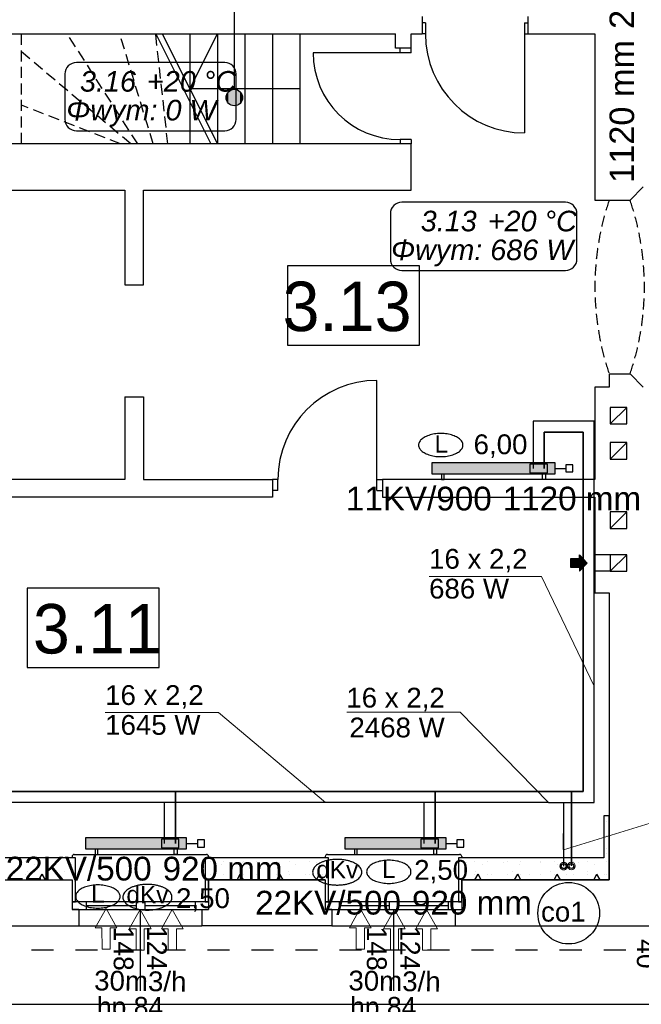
# Model space of a CAD drawing. Header units: millimetres. Extents: x 45180 to 119519, y 31297 to 302414.
# Tile 90 of 97: x 103024 to 108672, y 240567 to 249520. Entities that reach past the tile are written whole.
import ezdxf
from ezdxf.lldxf.tags import DXFTag

# ---------------------------------------------------------------- set-up
doc = ezdxf.new("R2010")
doc.units = ezdxf.units.MM
doc.header["$MEASUREMENT"] = 0
for name, pattern in [('Krawędzie ukryte', [150, 100, -50]), ('PHANTOM', [2.5, 1.25, -0.25, 0.25, -0.25, 0.25, -0.25]), ('Przerywana', [400, 200, -200])]:
    doc.linetypes.add(name, pattern=pattern)
doc.layers.get('0').update_dxf_attribs({"color": 252})
for name, color, linetype in [('#opisy', 7, 'Continuous'), ('#podkład', 252, 'Continuous'), ('IS_Armatura_podłączeniowa_grz._dolnozas.', 7, 'SOLID'), ('IS_Armatura_Therm', 7, 'SOLID'), ('IS_Grafika', 7, 'SOLID'), ('IS_Grzejniki_Plan_rzut', 7, 'SOLID'), ('IS_Opisy_działek_Therm', 7, 'SOLID'), ('IS_Text_Armatury_Therm', 7, 'Continuous'), ('IS_Text_Konstrukcji', 7, 'Continuous'), ('IS_Text_Odbiornikow_Therm', 7, 'Continuous')]:
    doc.layers.add(name, color=color, linetype=linetype)
doc.layers.add('IS_Powrót', color=5, linetype='DASHDOT', lineweight=35)
doc.layers.add('IS_Zasilanie', color=1, linetype='SOLID', lineweight=30)
doc.styles.add('ARIAL', font='arial.ttf', dxfattribs={"width": 0.75})
doc.styles.add('GENERATED_STYLE_4', font='txt')
doc.styles.add('GENERATED_STYLE_5', font='txt')
doc.styles.get("Standard").update_dxf_attribs({"font": 'arial.ttf', "bigfont": 'BIGFONT.SHX'})
tags = doc.linetypes.add('DASHDOT', pattern=[20, 10, -5, 0, -5]).pattern_tags.tags
tags[10:11] = [DXFTag(74, 4), DXFTag(75, 0), DXFTag(340, '0'), DXFTag(46, 0.0), DXFTag(50, 0.0), DXFTag(44, 0.0), DXFTag(45, 0.0)]
tags[8:9] = [DXFTag(74, 4), DXFTag(75, 0), DXFTag(340, '0'), DXFTag(46, 0.0), DXFTag(50, 0.0), DXFTag(44, 0.0), DXFTag(45, 0.0)]
tags[6:7] = [DXFTag(74, 4), DXFTag(75, 0), DXFTag(340, '0'), DXFTag(46, 0.0), DXFTag(50, 0.0), DXFTag(44, 0.0), DXFTag(45, 0.0)]
tags[4:5] = [DXFTag(74, 4), DXFTag(75, 0), DXFTag(340, '0'), DXFTag(46, 0.0), DXFTag(50, 0.0), DXFTag(44, 0.0), DXFTag(45, 0.0)]
tags = doc.linetypes.add('SOLID', pattern=[10, 10, 0]).pattern_tags.tags
tags[6:7] = [DXFTag(74, 4), DXFTag(75, 0), DXFTag(340, '0'), DXFTag(46, 0.0), DXFTag(50, 0.0), DXFTag(44, 0.0), DXFTag(45, 0.0)]
tags[4:5] = [DXFTag(74, 4), DXFTag(75, 0), DXFTag(340, '0'), DXFTag(46, 0.0), DXFTag(50, 0.0), DXFTag(44, 0.0), DXFTag(45, 0.0)]

# ---------------------------------------------------------------- blocks, each defined once
blk = doc.blocks.new('E210168')
at = {"color": 7, "lineweight": 13}
for p, q in [((19.41, 19.75), (19.41, 13.6)), ((19.41, 19.75), (36.98, 9.88)), ((19.41, 0), (36.98, 9.88)), ((19.41, 6.15), (19.41, 0))]:
    blk.add_line(p, q, dxfattribs=at)
blk.add_lwpolyline([(19.41, 13.6), (0, 13.6), (0, 6.15), (19.41, 6.15)], dxfattribs=at)

msp = doc.modelspace()

# ---------------------------------------------------------------- hatches: boundary and pattern name
at = {"layer": 'IS_Grzejniki_Plan_rzut', "ltscale": 10}
for points in [[(106768, 245390), (107888, 245390), (107888, 245490), (106768, 245490)], [(103621, 241980), (104541, 241980), (104541, 242080), (103621, 242080)], [(105978.3, 241980), (106898.3, 241980), (106898.3, 242080), (105978.3, 242080)]]:
    msp.add_hatch(color=251, dxfattribs=at).paths.add_polyline_path(points)

# ---------------------------------------------------------------- linework, layer by layer
at = {"layer": '#podkład', "linetype": 'Continuous'}
for p, q in [((104974.1, 251517.2), (104974.1, 248887)), ((106680, 249550), (106680, 249390)), ((107640, 249550), (107640, 249390)), ((106710, 249490), (106680, 249490)), ((106710, 249490), (106710, 249390)), ((107610, 249490), (107640, 249490)), ((107610, 249490), (107610, 249390)), ((102261.1, 249390), (106440, 249390)), ((104260, 249390), (104760, 248390)), ((104320, 249390), (104820, 248390)), ((104570, 249390), (104570, 248390)), ((104570, 248890), (104820, 249390)), ((104820, 249390), (104820, 248390)), ((105070, 249390), (105070, 248390)), ((105320, 249390), (105320, 248390)), ((105570, 249390), (105570, 248390)), ((106440, 249260), (106440, 249390)), ((106580, 249390), (106680, 249390)), ((106580, 249260), (106580, 249390)), ((106710, 249390), (106680, 249390)), ((107610, 249390), (107640, 249390)), ((107610, 249390), (107610, 248490)), ((107640, 249390), (108250, 249390)), ((108250, 249390), (108250, 247880)), ((106580, 249260), (106440, 249260)), ((106480, 249220), (106480, 249260)), ((106580, 249220), (106580, 249260)), ((106480, 249220), (105690, 249220)), ((106580, 249220), (106480, 249220)), ((105570, 248890), (104570, 248890)), ((106580, 248390), (102791.1, 248390)), ((106480, 248430), (106480, 248390)), ((106580, 248430), (106480, 248430)), ((106580, 248430), (106580, 248390)), ((106580, 247970), (106580, 248390)), ((108570, 247880), (108690, 248000)), ((102420, 247970), (103980, 247970)), ((103980, 247970), (103980, 247110)), ((104150, 247110), (104150, 247970)), ((104150, 247970), (106580, 247970)), ((108250, 247880), (108570, 247880)), ((106655.8, 247281.1), (105455.8, 247281.1)), ((105455.8, 247281.1), (105455.8, 246561.1)), ((106655.8, 246561.1), (106655.8, 247281.1)), ((103980, 247110), (104150, 247110)), ((105455.8, 246561.1), (106655.8, 246561.1)), ((108380, 246300), (108570, 246300)), ((108380, 246300), (108380, 246180)), ((108570, 246300), (108690, 246180)), ((106270, 245340), (106270, 246240)), ((108380, 246180), (108250, 246180)), ((108250, 246180), (108250, 245340)), ((103980, 246090), (104150, 246090)), ((103980, 246090), (103980, 245340)), ((104150, 246090), (104150, 245340)), ((108540, 245995), (108390, 245995)), ((108390, 245995), (108390, 245845)), ((108390, 245845), (108540, 245995)), ((108540, 245845), (108540, 245995)), ((108390, 245845), (108540, 245845)), ((108540, 245675), (108390, 245675)), ((108390, 245675), (108390, 245525)), ((108390, 245525), (108540, 245675)), ((108540, 245525), (108540, 245675)), ((108390, 245525), (108540, 245525)), ((103980, 245340), (98880, 245340)), ((104150, 245340), (105320, 245340)), ((105320, 245340), (105320, 245180)), ((105370, 245340), (105320, 245340)), ((105370, 245240), (105370, 245340)), ((106270, 245340), (106320, 245340)), ((106270, 245240), (106270, 245340)), ((108250, 245340), (106320, 245340)), ((106320, 245340), (106320, 245180)), ((105370, 245240), (105320, 245240)), ((106270, 245240), (106320, 245240)), ((105320, 245180), (98880, 245180)), ((106320, 245180), (108250, 245180)), ((108250, 245180), (108250, 244310)), ((108540, 245045), (108390, 245045)), ((108390, 245045), (108390, 244895)), ((108390, 244895), (108540, 245045)), ((108540, 244895), (108540, 245045)), ((108390, 244895), (108540, 244895)), ((108030, 244540), (108030, 244620)), ((108030, 244620), (108110, 244620)), ((108180, 244580), (108110, 244655)), ((108110, 244620), (108110, 244655)), ((108390, 244655), (108250, 244655)), ((108390, 244505), (108540, 244655)), ((108390, 244655), (108390, 244505)), ((108540, 244655), (108390, 244655)), ((108540, 244505), (108540, 244655)), ((108110, 244540), (108030, 244540)), ((108180, 244580), (108110, 244505)), ((108110, 244540), (108110, 244505)), ((108390, 244505), (108250, 244505)), ((108390, 244505), (108540, 244505)), ((104291.2, 244349.8), (103091.2, 244349.8)), ((103091.2, 244349.8), (103091.2, 243629.8)), ((104291.2, 243629.8), (104291.2, 244349.8)), ((108250, 244310), (108380, 244310)), ((108380, 244310), (108380, 241700)), ((103091.2, 243629.8), (104291.2, 243629.8)), ((108380, 242280), (108330, 242280)), ((108330, 242280), (108330, 241900)), ((108380, 241700), (108380, 242280)), ((108358.7, 242226.4), (108358.7, 242226.4)), ((108332.9, 242091.3), (108332.9, 242091.3)), ((108358.7, 242106.4), (108358.7, 242106.4)), ((108358.7, 241986.4), (108358.7, 241986.4)), ((103530, 241900), (100910, 241900)), ((103500, 241910), (103500, 241900)), ((103520, 241930), (104720, 241930)), ((103530, 241500), (103530, 241900)), ((105830, 241900), (104710, 241900)), ((104710, 241900), (104710, 241500)), ((104740, 241910), (104740, 241900)), ((105800, 241910), (105800, 241900)), ((105820, 241930), (107020, 241930)), ((105830, 241500), (105830, 241900)), ((108330, 241900), (107010, 241900)), ((107010, 241900), (107010, 241500)), ((107040, 241910), (107040, 241900)), ((108354.1, 241942.8), (108354.1, 241942.8)), ((103078.7, 241866.4), (103078.7, 241866.4)), ((103156.9, 241836.7), (103156.9, 241836.7)), ((103258.7, 241866.4), (103258.7, 241866.4)), ((103347.8, 241857.9), (103347.8, 241857.9)), ((103378.7, 241866.4), (103378.7, 241866.4)), ((103496.3, 241836.7), (103496.3, 241836.7)), ((104758.7, 241866.4), (104758.7, 241866.4)), ((104854, 241836.7), (104854, 241836.7)), ((104878.7, 241866.4), (104878.7, 241866.4)), ((105044.9, 241857.9), (105044.9, 241857.9)), ((105058.7, 241866.4), (105058.7, 241866.4)), ((105178.7, 241866.4), (105178.7, 241866.4)), ((105193.4, 241836.7), (105193.4, 241836.7)), ((105358.7, 241866.4), (105358.7, 241866.4)), ((105384.3, 241857.9), (105384.3, 241857.9)), ((105478.7, 241866.4), (105478.7, 241866.4)), ((105532.8, 241836.7), (105532.8, 241836.7)), ((105658.7, 241866.4), (105658.7, 241866.4)), ((105723.7, 241857.9), (105723.7, 241857.9)), ((105778.7, 241866.4), (105778.7, 241866.4)), ((107081.4, 241857.9), (107081.4, 241857.9)), ((107158.7, 241866.4), (107158.7, 241866.4)), ((107229.8, 241836.7), (107229.8, 241836.7)), ((107278.7, 241866.4), (107278.7, 241866.4)), ((107420.8, 241857.9), (107420.8, 241857.9)), ((107458.7, 241866.4), (107458.7, 241866.4)), ((107569.3, 241836.7), (107569.3, 241836.7)), ((107578.7, 241866.4), (107578.7, 241866.4)), ((107758.7, 241866.4), (107758.7, 241866.4)), ((107760.2, 241857.9), (107760.2, 241857.9)), ((107878.7, 241866.4), (107878.7, 241866.4)), ((107908.7, 241836.7), (107908.7, 241836.7)), ((108058.7, 241866.4), (108058.7, 241866.4)), ((108099.6, 241857.9), (108099.6, 241857.9)), ((108178.7, 241866.4), (108178.7, 241866.4)), ((108248.1, 241836.7), (108248.1, 241836.7)), ((108358.7, 241866.4), (108358.7, 241866.4)), ((103078.7, 241746.4), (103078.7, 241746.4)), ((103093.3, 241773.1), (103093.3, 241773.1)), ((103199.4, 241700), (103228.7, 241750.8)), ((103258.1, 241700), (103228.7, 241750.8)), ((103241.8, 241751.9), (103241.8, 241751.9)), ((103258.7, 241746.4), (103258.7, 241746.4)), ((103378.7, 241746.4), (103378.7, 241746.4)), ((103432.7, 241773.1), (103432.7, 241773.1)), ((104758.7, 241746.4), (104758.7, 241746.4)), ((104790.3, 241773.1), (104790.3, 241773.1)), ((104878.7, 241746.4), (104878.7, 241746.4)), ((104938.8, 241751.9), (104938.8, 241751.9)), ((104999.4, 241700), (105028.7, 241750.8)), ((105058.1, 241700), (105028.7, 241750.8)), ((105058.7, 241746.4), (105058.7, 241746.4)), ((105129.7, 241773.1), (105129.7, 241773.1)), ((105178.7, 241746.4), (105178.7, 241746.4)), ((105278.2, 241751.9), (105278.2, 241751.9)), ((105358.7, 241746.4), (105358.7, 241746.4)), ((105359.4, 241700), (105388.7, 241750.8)), ((105418.1, 241700), (105388.7, 241750.8)), ((105469.1, 241773.1), (105469.1, 241773.1)), ((105478.7, 241746.4), (105478.7, 241746.4)), ((105617.6, 241751.9), (105617.6, 241751.9)), ((105658.7, 241746.4), (105658.7, 241746.4)), ((105719.4, 241700), (105748.7, 241750.8)), ((105778.1, 241700), (105748.7, 241750.8)), ((105778.7, 241746.4), (105778.7, 241746.4)), ((105808.6, 241773.1), (105808.6, 241773.1)), ((107158.7, 241746.4), (107158.7, 241746.4)), ((107159.4, 241700), (107188.7, 241750.8)), ((107166.2, 241773.1), (107166.2, 241773.1)), ((107218.1, 241700), (107188.7, 241750.8)), ((107278.7, 241746.4), (107278.7, 241746.4)), ((107314.7, 241751.9), (107314.7, 241751.9)), ((107458.7, 241746.4), (107458.7, 241746.4)), ((107505.6, 241773.1), (107505.6, 241773.1)), ((107519.4, 241700), (107548.7, 241750.8)), ((107578.1, 241700), (107548.7, 241750.8)), ((107578.7, 241746.4), (107578.7, 241746.4)), ((107654.1, 241751.9), (107654.1, 241751.9)), ((107758.7, 241746.4), (107758.7, 241746.4)), ((107845, 241773.1), (107845, 241773.1)), ((107878.7, 241746.4), (107878.7, 241746.4)), ((107879.4, 241700), (107908.7, 241750.8)), ((107938.1, 241700), (107908.7, 241750.8)), ((107993.5, 241751.9), (107993.5, 241751.9)), ((108058.7, 241746.4), (108058.7, 241746.4)), ((108178.7, 241746.4), (108178.7, 241746.4)), ((108184.4, 241773.1), (108184.4, 241773.1)), ((108239.4, 241700), (108268.7, 241750.8)), ((108298.1, 241700), (108268.7, 241750.8)), ((108332.9, 241751.9), (108332.9, 241751.9)), ((108358.7, 241746.4), (108358.7, 241746.4)), ((100940, 241700), (103500, 241700)), ((100940, 241700), (103500, 241700)), ((103500, 241700), (103500, 241430)), ((103500, 241700), (103500, 241500)), ((103517.5, 241688.2), (103517.5, 241688.2)), ((104740, 241700), (104740, 241430)), ((105800, 241700), (104740, 241700)), ((104740, 241700), (105800, 241700)), ((104740, 241500), (104740, 241700)), ((105800, 241700), (105800, 241430)), ((105800, 241700), (105800, 241500)), ((108380, 241700), (107040, 241700)), ((107040, 241700), (107040, 241430)), ((107040, 241700), (108380, 241700)), ((107040, 241500), (107040, 241700)), ((104740, 241500), (103500, 241500)), ((103500, 241500), (103530, 241500)), ((103630, 241430), (103630, 241500)), ((103630, 241465), (104085, 241465)), ((104085, 241430), (104085, 241500)), ((104165, 241430), (104165, 241500)), ((104165, 241465), (104620, 241465)), ((104620, 241430), (104620, 241500)), ((104710, 241500), (104740, 241500)), ((107040, 241500), (105800, 241500)), ((105800, 241500), (105830, 241500)), ((105930, 241430), (105930, 241500)), ((105930, 241465), (106385, 241465)), ((106385, 241430), (106385, 241500)), ((106465, 241430), (106465, 241500)), ((106465, 241465), (106920, 241465)), ((106920, 241430), (106920, 241500)), ((107010, 241500), (107040, 241500)), ((103560, 241430), (103500, 241430)), ((103500, 241430), (104740, 241430)), ((103560, 241430), (103560, 241280)), ((104120, 241430), (104120, 240690)), ((104680, 241430), (104680, 241280)), ((104680, 241430), (104740, 241430)), ((105860, 241430), (105800, 241430)), ((105800, 241430), (107040, 241430)), ((105860, 241430), (105860, 241280)), ((106420, 241430), (106420, 240690)), ((106980, 241430), (106980, 241280)), ((106980, 241430), (107040, 241430)), ((100880, 241280), (103560, 241280)), ((103560, 241280), (104680, 241280)), ((105860, 241280), (104680, 241280)), ((105860, 241280), (106980, 241280)), ((106980, 241280), (107790, 241280)), ((107790, 241280), (110020, 241280)), ((97860, 240570), (113800, 240570))]:
    msp.add_line(p, q, dxfattribs=at)
at = {"layer": '#podkład', "linetype": 'Krawędzie ukryte'}
for p, q in [((103040, 248390), (103040, 249390)), ((104097.1, 248390), (103457.2, 249390)), ((104237.7, 248390), (103933.7, 249390)), ((104370, 248390), (104260, 249390)), ((104033.5, 248390), (103040, 249228)), ((103940, 248390), (103040, 248742.5))]:
    msp.add_line(p, q, dxfattribs=at)
at = {"layer": '#podkład', "linetype": 'Przerywana'}
msp.add_line((113330, 241060), (98460, 241060), dxfattribs=at)
at = {"layer": '#podkład', "linetype": 'Continuous'}
msp.add_circle((104974.1, 248812), 75, dxfattribs=at)
for centre, radius, start, end in [((107610, 249390), 900, 180, 270), ((106480, 249220), 790, 180, 270), ((106270, 245340), 900, 90, 180), ((103520, 241910), 20, 90, 180), ((104720, 241910), 20, 0, 90), ((105820, 241910), 20, 90, 180), ((107020, 241910), 20, 0, 90)]:
    msp.add_arc(centre, radius, start, end, dxfattribs=at)
at = {"layer": '#podkład', "linetype": 'Krawędzie ukryte'}
for centre, start, end in [((110715.4, 247090), 161.31066, 198.68934), ((106234.6, 247090), 341.31066, 18.68934)]:
    msp.add_arc(centre, 2465.4, start, end, dxfattribs=at)
at = {"layer": '#podkład', "linetype": 'Continuous', "extrusion": (0, 0, -1)}
for points in [[(-104921.1, 248865), (-104945.4, 248742.7), (-104945.4, 248881.3)], [(-104945.4, 248881.3), (-104974.1, 248737), (-104974.1, 248887)], [(-104945.4, 248881.3), (-104945.4, 248742.7), (-104974.1, 248737)], [(-104974.1, 248887), (-104974.1, 248737), (-105002.8, 248742.7)], [(-104974.1, 248887), (-105002.8, 248742.7), (-105002.8, 248881.3)], [(-105002.8, 248881.3), (-105002.8, 248742.7), (-105027.2, 248758.9)], [(-105002.8, 248881.3), (-105027.2, 248758.9), (-105027.2, 248865)], [(-104904.8, 248783.3), (-104904.8, 248840.7), (-104899.1, 248812)], [(-104904.8, 248840.7), (-104921.1, 248758.9), (-104921.1, 248865)], [(-104904.8, 248840.7), (-104904.8, 248783.3), (-104921.1, 248758.9)], [(-104921.1, 248865), (-104921.1, 248758.9), (-104945.4, 248742.7)], [(-105027.2, 248865), (-105027.2, 248758.9), (-105043.4, 248783.3)], [(-105027.2, 248865), (-105043.4, 248783.3), (-105043.4, 248840.7)], [(-105043.4, 248840.7), (-105043.4, 248783.3), (-105049.1, 248812)], [(-108110, 244540), (-108030, 244620), (-108030, 244540)], [(-108030, 244620), (-108110, 244540), (-108110, 244620)], [(-108110, 244620), (-108180, 244580), (-108110, 244655)], [(-108110, 244540), (-108180, 244580), (-108110, 244620)], [(-108180, 244580), (-108110, 244540), (-108110, 244505)]]:
    msp.add_solid(points, dxfattribs=at)
at = {"layer": 'IS_Armatura_podłączeniowa_grz._dolnozas.', "ltscale": 10}
for p, q in [((107818, 245480), (107658, 245480)), ((107658, 245480), (107658, 245400)), ((107818, 245400), (107818, 245480)), ((107658, 245400), (107818, 245400)), ((107658, 245400), (107658, 245400)), ((104471, 242070), (104311, 242070)), ((104311, 242070), (104311, 241990)), ((104311, 241990), (104471, 241990)), ((104311, 241990), (104311, 241990)), ((104471, 241990), (104471, 242070)), ((106828.3, 242070), (106668.3, 242070)), ((106668.3, 242070), (106668.3, 241990)), ((106668.3, 241990), (106828.3, 241990)), ((106668.3, 241990), (106668.3, 241990)), ((106828.3, 241990), (106828.3, 242070))]:
    msp.add_line(p, q, dxfattribs=at)
at = {"layer": 'IS_Armatura_Therm', "ltscale": 10}
for p, q in [((107888, 245440), (107985.5, 245440)), ((108050.5, 245472.5), (107985.5, 245472.5)), ((107985.5, 245472.5), (107985.5, 245407.5)), ((107985.5, 245407.5), (108050.5, 245407.5)), ((108050.5, 245407.5), (108050.5, 245472.5)), ((104541, 242030), (104638.5, 242030)), ((104703.5, 242062.5), (104638.5, 242062.5)), ((104638.5, 242062.5), (104638.5, 241997.5)), ((104638.5, 241997.5), (104703.5, 241997.5)), ((104703.5, 241997.5), (104703.5, 242062.5)), ((106898.3, 242030), (106995.8, 242030)), ((107060.8, 242062.5), (106995.8, 242062.5)), ((106995.8, 242062.5), (106995.8, 241997.5)), ((106995.8, 241997.5), (107060.8, 241997.5)), ((107060.8, 241997.5), (107060.8, 242062.5))]:
    msp.add_line(p, q, dxfattribs=at)
at = {"layer": 'IS_Grafika', "color": 1, "ltscale": 10}
msp.add_line((107967.1, 241824.1), (107965.6, 242120.4), dxfattribs=at)
at = {"layer": 'IS_Grafika', "ltscale": 10}
msp.add_circle((108011.9, 241396.1), 280, dxfattribs=at)
for points, knots in [([(106849.7, 245757.5), (106839.7, 245757.5), (106820.2, 245756.7), (106791.8, 245753.4), (106765.1, 245748.2), (106740.3, 245741.1), (106717.8, 245732.3), (106697.8, 245722), (106680.7, 245710.3), (106666.7, 245697.4), (106656.2, 245683.3), (106649.6, 245668.2), (106648.1, 245657.5), (106648.1, 245652.3)], [0, 0, 0, 0, 29.81303, 58.439291, 85.728194, 111.528232, 135.699277, 158.129661, 178.761629, 197.63058, 214.924287, 231.061128, 246.757311, 246.757311, 246.757311, 246.757311]), ([(107051.3, 245652.3), (107051.3, 245657.5), (107049.7, 245668.2), (107043.1, 245683.3), (107032.6, 245697.4), (107018.6, 245710.3), (107001.5, 245722), (106981.6, 245732.3), (106959, 245741.1), (106934.3, 245748.2), (106907.5, 245753.4), (106879.1, 245756.7), (106859.6, 245757.5), (106849.7, 245757.5)], [0, 0, 0, 0, 15.696184, 31.833024, 49.126731, 67.995682, 88.62765, 111.058035, 135.229079, 161.029117, 188.31802, 216.944282, 246.757311, 246.757311, 246.757311, 246.757311]), ([(106648.1, 245652.3), (106648.1, 245647), (106649.6, 245636.4), (106656.2, 245621.2), (106666.7, 245607.2), (106680.7, 245594.3), (106697.8, 245582.6), (106717.8, 245572.3), (106740.3, 245563.5), (106765.1, 245556.4), (106791.8, 245551.1), (106820.2, 245547.8), (106839.7, 245547.1), (106849.7, 245547.1)], [0, 0, 0, 0, 15.696184, 31.833024, 49.126731, 67.995682, 88.62765, 111.058035, 135.229079, 161.029117, 188.31802, 216.944282, 246.757311, 246.757311, 246.757311, 246.757311]), ([(106849.7, 245547.1), (106859.6, 245547.1), (106879.1, 245547.8), (106907.5, 245551.1), (106934.3, 245556.4), (106959, 245563.5), (106981.6, 245572.3), (107001.5, 245582.6), (107018.6, 245594.3), (107032.6, 245607.2), (107043.1, 245621.2), (107049.7, 245636.4), (107051.3, 245647), (107051.3, 245652.3)], [0, 0, 0, 0, 29.81303, 58.439291, 85.728194, 111.528232, 135.699277, 158.129661, 178.761629, 197.63058, 214.924287, 231.061128, 246.757311, 246.757311, 246.757311, 246.757311]), ([(105909.1, 241885.1), (105898.1, 241885.1), (105876.5, 241884.3), (105845, 241880.7), (105815.4, 241874.9), (105787.9, 241867), (105763, 241857.2), (105740.8, 241845.8), (105721.9, 241832.9), (105706.4, 241818.6), (105694.8, 241803), (105687.4, 241786.2), (105685.8, 241774.4), (105685.8, 241768.6)], [0, 0, 0, 0, 33.024043, 64.733497, 94.961552, 123.540383, 150.314771, 175.16102, 198.015155, 218.916387, 238.072713, 255.947572, 273.334314, 273.334314, 273.334314, 273.334314]), ([(106132.4, 241768.6), (106132.4, 241774.4), (106130.7, 241786.2), (106123.3, 241803), (106111.7, 241818.6), (106096.2, 241832.9), (106077.3, 241845.8), (106055.2, 241857.2), (106030.2, 241867), (106002.8, 241874.9), (105973.1, 241880.7), (105941.7, 241884.3), (105920.1, 241885.1), (105909.1, 241885.1)], [0, 0, 0, 0, 17.386742, 35.2616, 54.417927, 75.319159, 98.173293, 123.019543, 149.793931, 178.372762, 208.600817, 240.310271, 273.334314, 273.334314, 273.334314, 273.334314]), ([(106377.7, 241877.3), (106367.8, 241877.3), (106348.3, 241876.6), (106319.9, 241873.3), (106293.1, 241868), (106268.3, 241860.9), (106245.8, 241852.1), (106225.9, 241841.8), (106208.8, 241830.2), (106194.8, 241817.2), (106184.3, 241803.2), (106177.6, 241788), (106176.1, 241777.4), (106176.1, 241772.1)], [0, 0, 0, 0, 29.81303, 58.439291, 85.728194, 111.528232, 135.699277, 158.129661, 178.761629, 197.63058, 214.924287, 231.061128, 246.757311, 246.757311, 246.757311, 246.757311]), ([(106579.3, 241772.1), (106579.3, 241777.4), (106577.8, 241788), (106571.1, 241803.2), (106560.6, 241817.2), (106546.7, 241830.2), (106529.6, 241841.8), (106509.6, 241852.1), (106487.1, 241860.9), (106462.3, 241868), (106435.6, 241873.3), (106407.1, 241876.6), (106387.7, 241877.3), (106377.7, 241877.3)], [0, 0, 0, 0, 15.696184, 31.833024, 49.126731, 67.995682, 88.62765, 111.058035, 135.229079, 161.029117, 188.31802, 216.944282, 246.757311, 246.757311, 246.757311, 246.757311]), ([(105685.8, 241768.6), (105685.8, 241762.8), (105687.4, 241751), (105694.8, 241734.3), (105706.4, 241718.7), (105721.9, 241704.4), (105740.8, 241691.4), (105763, 241680), (105787.9, 241670.3), (105815.4, 241662.4), (105845, 241656.6), (105876.5, 241652.9), (105898.1, 241652.1), (105909.1, 241652.1)], [0, 0, 0, 0, 17.386742, 35.2616, 54.417927, 75.319159, 98.173293, 123.019543, 149.793931, 178.372762, 208.600817, 240.310271, 273.334314, 273.334314, 273.334314, 273.334314]), ([(105909.1, 241652.1), (105920.1, 241652.1), (105941.7, 241652.9), (105973.1, 241656.6), (106002.8, 241662.4), (106030.2, 241670.3), (106055.2, 241680), (106077.3, 241691.4), (106096.2, 241704.4), (106111.7, 241718.7), (106123.3, 241734.3), (106130.7, 241751), (106132.4, 241762.8), (106132.4, 241768.6)], [0, 0, 0, 0, 33.024043, 64.733497, 94.961552, 123.540383, 150.314771, 175.16102, 198.015155, 218.916387, 238.072713, 255.947572, 273.334314, 273.334314, 273.334314, 273.334314]), ([(106176.1, 241772.1), (106176.1, 241766.9), (106177.6, 241756.2), (106184.3, 241741.1), (106194.8, 241727), (106208.8, 241714.1), (106225.9, 241702.4), (106245.8, 241692.1), (106268.3, 241683.3), (106293.1, 241676.2), (106319.9, 241671), (106348.3, 241667.7), (106367.8, 241666.9), (106377.7, 241666.9)], [0, 0, 0, 0, 15.696184, 31.833024, 49.126731, 67.995682, 88.62765, 111.058035, 135.229079, 161.029117, 188.31802, 216.944282, 246.757311, 246.757311, 246.757311, 246.757311]), ([(106377.7, 241666.9), (106387.7, 241666.9), (106407.1, 241667.7), (106435.6, 241671), (106462.3, 241676.2), (106487.1, 241683.3), (106509.6, 241692.1), (106529.6, 241702.4), (106546.7, 241714.1), (106560.6, 241727), (106571.1, 241741.1), (106577.8, 241756.2), (106579.3, 241766.9), (106579.3, 241772.1)], [0, 0, 0, 0, 29.81303, 58.439291, 85.728194, 111.528232, 135.699277, 158.129661, 178.761629, 197.63058, 214.924287, 231.061128, 246.757311, 246.757311, 246.757311, 246.757311]), ([(103734.5, 241652.7), (103724.6, 241652.7), (103705.1, 241652), (103676.7, 241648.7), (103649.9, 241643.4), (103625.1, 241636.3), (103602.6, 241627.5), (103582.7, 241617.2), (103565.6, 241605.5), (103551.6, 241592.6), (103541.1, 241578.5), (103534.5, 241563.4), (103532.9, 241552.7), (103532.9, 241547.5)], [0, 0, 0, 0, 29.81303, 58.439291, 85.728194, 111.528232, 135.699277, 158.129661, 178.761629, 197.63058, 214.924287, 231.061128, 246.757311, 246.757311, 246.757311, 246.757311]), ([(103936.1, 241547.5), (103936.1, 241552.7), (103934.6, 241563.4), (103927.9, 241578.5), (103917.4, 241592.6), (103903.5, 241605.5), (103886.4, 241617.2), (103866.4, 241627.5), (103843.9, 241636.3), (103819.1, 241643.4), (103792.4, 241648.7), (103763.9, 241652), (103744.5, 241652.7), (103734.5, 241652.7)], [0, 0, 0, 0, 15.696184, 31.833024, 49.126731, 67.995682, 88.62765, 111.058035, 135.229079, 161.029117, 188.31802, 216.944282, 246.757311, 246.757311, 246.757311, 246.757311]), ([(104184.3, 241657.5), (104173.2, 241657.5), (104151.7, 241656.7), (104120.2, 241653.1), (104090.5, 241647.2), (104063.1, 241639.3), (104038.1, 241629.6), (104016, 241618.2), (103997.1, 241605.3), (103981.6, 241591), (103970, 241575.4), (103962.6, 241558.6), (103960.9, 241546.8), (103960.9, 241541)], [0, 0, 0, 0, 33.024043, 64.733497, 94.961552, 123.540383, 150.314771, 175.16102, 198.015155, 218.916387, 238.072713, 255.947572, 273.334314, 273.334314, 273.334314, 273.334314]), ([(104407.6, 241541), (104407.6, 241546.8), (104405.9, 241558.6), (104398.5, 241575.4), (104386.9, 241591), (104371.4, 241605.3), (104352.5, 241618.2), (104330.4, 241629.6), (104305.4, 241639.3), (104278, 241647.2), (104248.3, 241653.1), (104216.9, 241656.7), (104195.3, 241657.5), (104184.3, 241657.5)], [0, 0, 0, 0, 17.386742, 35.2616, 54.417927, 75.319159, 98.173293, 123.019543, 149.793931, 178.372762, 208.600817, 240.310271, 273.334314, 273.334314, 273.334314, 273.334314]), ([(103532.9, 241547.5), (103532.9, 241542.3), (103534.5, 241531.6), (103541.1, 241516.5), (103551.6, 241502.4), (103565.6, 241489.5), (103582.7, 241477.8), (103602.6, 241467.5), (103625.1, 241458.7), (103649.9, 241451.6), (103676.7, 241446.3), (103705.1, 241443.1), (103724.6, 241442.3), (103734.5, 241442.3)], [0, 0, 0, 0, 15.696184, 31.833024, 49.126731, 67.995682, 88.62765, 111.058035, 135.229079, 161.029117, 188.31802, 216.944282, 246.757311, 246.757311, 246.757311, 246.757311]), ([(103734.5, 241442.3), (103744.5, 241442.3), (103763.9, 241443.1), (103792.4, 241446.3), (103819.1, 241451.6), (103843.9, 241458.7), (103866.4, 241467.5), (103886.4, 241477.8), (103903.5, 241489.5), (103917.4, 241502.4), (103927.9, 241516.5), (103934.6, 241531.6), (103936.1, 241542.3), (103936.1, 241547.5)], [0, 0, 0, 0, 29.81303, 58.439291, 85.728194, 111.528232, 135.699277, 158.129661, 178.761629, 197.63058, 214.924287, 231.061128, 246.757311, 246.757311, 246.757311, 246.757311]), ([(103960.9, 241541), (103960.9, 241535.2), (103962.6, 241523.4), (103970, 241506.6), (103981.6, 241491), (103997.1, 241476.7), (104016, 241463.8), (104038.1, 241452.4), (104063.1, 241442.7), (104090.5, 241434.8), (104120.2, 241428.9), (104151.7, 241425.3), (104173.2, 241424.5), (104184.3, 241424.5)], [0, 0, 0, 0, 17.386742, 35.2616, 54.417927, 75.319159, 98.173293, 123.019543, 149.793931, 178.372762, 208.600817, 240.310271, 273.334314, 273.334314, 273.334314, 273.334314]), ([(104184.3, 241424.5), (104195.3, 241424.5), (104216.9, 241425.3), (104248.3, 241428.9), (104278, 241434.8), (104305.4, 241442.7), (104330.4, 241452.4), (104352.5, 241463.8), (104371.4, 241476.7), (104386.9, 241491), (104398.5, 241506.6), (104405.9, 241523.4), (104407.6, 241535.2), (104407.6, 241541)], [0, 0, 0, 0, 33.024043, 64.733497, 94.961552, 123.540383, 150.314771, 175.16102, 198.015155, 218.916387, 238.072713, 255.947572, 273.334314, 273.334314, 273.334314, 273.334314])]:
    msp.add_open_spline(points, degree=3, knots=knots, dxfattribs=at)
at = {"layer": 'IS_Grzejniki_Plan_rzut', "ltscale": 10}
for p, q in [((107888, 245490), (106768, 245490)), ((106768, 245490), (106768, 245390)), ((107888, 245390), (107888, 245490)), ((106768, 245390), (107888, 245390)), ((106768, 245390), (106768, 245390)), ((106855.5, 245390), (106855.5, 245340)), ((106880.5, 245340), (106880.5, 245390)), ((107775.5, 245340), (107775.5, 245390)), ((107800.5, 245390), (107800.5, 245340)), ((106855.5, 245340), (106880.5, 245340)), ((107800.5, 245340), (107775.5, 245340)), ((104541, 242080), (103621, 242080)), ((103621, 242080), (103621, 241980)), ((104541, 241980), (104541, 242080)), ((106898.3, 242080), (105978.3, 242080)), ((105978.3, 242080), (105978.3, 241980)), ((106898.3, 241980), (106898.3, 242080)), ((103621, 241980), (104541, 241980)), ((103621, 241980), (103621, 241980)), ((103708.5, 241980), (103708.5, 241930)), ((103708.5, 241930), (103733.5, 241930)), ((103733.5, 241930), (103733.5, 241980)), ((104428.5, 241930), (104428.5, 241980)), ((104453.5, 241930), (104428.5, 241930)), ((104453.5, 241980), (104453.5, 241930)), ((105978.3, 241980), (106898.3, 241980)), ((105978.3, 241980), (105978.3, 241980)), ((106065.8, 241980), (106065.8, 241930)), ((106065.8, 241930), (106090.8, 241930)), ((106090.8, 241930), (106090.8, 241980)), ((106785.8, 241930), (106785.8, 241980)), ((106810.8, 241930), (106785.8, 241930)), ((106810.8, 241980), (106810.8, 241930))]:
    msp.add_line(p, q, dxfattribs=at)
at = {"layer": 'IS_Opisy_działek_Therm', "lineweight": 5, "ltscale": 10}
for p, q in [((106743.5, 244458.5), (107763.5, 244458.5)), ((108244.3, 243460), (107763.5, 244458.5)), ((103800.3, 243219.7), (104830.3, 243219.7)), ((105801.1, 242402.2), (104830.3, 243219.7)), ((107027.4, 243222.8), (105997.4, 243222.8)), ((107827.6, 242402.2), (107027.4, 243222.8)), ((107966.3, 241972.2), (109244.8, 242365.8))]:
    msp.add_line(p, q, dxfattribs=at)
at = {"layer": 'IS_Powrót', "ltscale": 10}
for p, q in [((108144.3, 245769.8), (107788, 245769.8)), ((107788, 245769.8), (107788, 245440)), ((108144.3, 242502.2), (108144.3, 245769.8)), ((104441, 242502.2), (100654.2, 242502.2)), ((104441, 242030), (104441, 242502.2)), ((106798.3, 242502.2), (104441, 242502.2)), ((106798.3, 242030), (106798.3, 242502.2)), ((107927.6, 242502.2), (106798.3, 242502.2)), ((107927.6, 242502.2), (108144.3, 242502.2)), ((108036.6, 241825.3), (108036.6, 242502.2))]:
    msp.add_line(p, q, dxfattribs=at)
at = {"layer": 'IS_Powrót', "color": 5, "lineweight": 30, "ltscale": 20}
for centre in [(107967.1, 241824.1), (108036.6, 241825.3)]:
    msp.add_circle(centre, 22.1, dxfattribs=at)
at = {"layer": 'IS_Powrót', "color": 5, "lineweight": 0, "ltscale": 20}
msp.add_circle((108036.6, 241825.3), 34.1, dxfattribs=at)
at = {"layer": 'IS_Text_Konstrukcji', "linetype": 'SOLID', "ltscale": 10}
for points in [[(103539, 248510), (104887.4, 248510, 0.414214), (104990.7, 248613.3), (104990.7, 249026.7, 0.414214), (104887.4, 249130), (103539, 249130, 0.414214), (103435.7, 249026.7), (103435.7, 248613.3, 0.414214), (103539, 248510)], [(106495, 247239.8), (107983.4, 247239.8, 0.414214), (108086.7, 247343.2), (108086.7, 247756.5, 0.414214), (107983.4, 247859.8), (106495, 247859.8, 0.414214), (106391.7, 247756.5), (106391.7, 247343.2, 0.414214), (106495, 247239.8)]]:
    msp.add_lwpolyline(points, format="xyb", dxfattribs=at)
at = {"layer": 'IS_Zasilanie', "ltscale": 10}
for p, q in [((108244.3, 245869.8), (107688, 245869.8)), ((107688, 245869.8), (107688, 245440)), ((108244.3, 242402.2), (108244.3, 245869.8)), ((104341, 242402.2), (100554.2, 242402.2)), ((104341, 242030), (104341, 242402.2)), ((106698.3, 242402.2), (104341, 242402.2)), ((106698.3, 242030), (106698.3, 242402.2)), ((107827.6, 242402.2), (106698.3, 242402.2)), ((107827.6, 242402.2), (108244.3, 242402.2)), ((107967.1, 241824.1), (107967.1, 242402.2))]:
    msp.add_line(p, q, dxfattribs=at)
at = {"layer": 'IS_Zasilanie', "color": 1, "linetype": 'PHANTOM', "lineweight": 0, "ltscale": 250}
msp.add_circle((107967.1, 241824.1), 34.1, dxfattribs=at)
at = {"layer": 'IS_Zasilanie', "color": 1, "linetype": 'PHANTOM', "lineweight": 30, "ltscale": 250}
msp.add_circle((107967.1, 241824.1), 22.1, dxfattribs=at)
msp.add_circle((107967.1, 241824.1), 22.1, dxfattribs=at)

# ---------------------------------------------------------------- block references
at = {"color": 7, "lineweight": 5, "xscale": 10, "yscale": 10, "zscale": 10, "rotation": 90.09664922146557}
for p in [(103908.1, 241070), (104217.9, 241060.2), (104510.2, 241060.7), (106218.1, 241070), (106527.9, 241060.2), (106820.2, 241060.7)]:
    msp.add_blockref('E210168', p, dxfattribs=at)

# ---------------------------------------------------------------- texts
at = {"layer": '#opisy', "color": 7, "lineweight": 0, "style": 'ARIAL'}
for p in [(103699.5, 240694.3, 139.7), (106009.5, 240694.3, 139.7)]:
    msp.add_text('30m3/h', height=180, rotation=359.21724, dxfattribs=at).set_placement(p)
at = {"layer": '#podkład', "linetype": 'Continuous'}
for s, height, style, p in [('3.13', 450, 'GENERATED_STYLE_4', (105412.9, 246688.4)), ('3.11', 450, 'GENERATED_STYLE_4', (103144.7, 243757.2)), ('hp 84', 180, 'GENERATED_STYLE_5', (103725.7, 240454.3)), ('hp 84', 180, 'GENERATED_STYLE_5', (106025.7, 240454.3))]:
    msp.add_text(s, height=height, dxfattribs=dict(at, style=style)).set_placement(p)
at = {"layer": '#podkład', "linetype": 'Continuous', "style": 'GENERATED_STYLE_5'}
for s, p in [('148', (103878.5, 241274.3)), ('124', (104181.2, 241278.6)), ('148', (106178.5, 241274.3)), ('124', (106481.2, 241278.6)), ('40', (108631.8, 241160.1))]:
    msp.add_text(s, height=180, rotation=270, dxfattribs=at).set_placement(p)
at = {"layer": 'IS_Grafika', "ltscale": 10}
for s, insert, char_height, attachment_point in [('\\fArial|b0|i0;L', (106854.7, 245741.7), 158.4, 2), ('\\fArial|b0|i0;dKv', (105909.1, 241872), 158.4, 2), ('\\fArial|b0|i0;L', (106377.7, 241875.5), 158.4, 2), ('\\fArial|b0|i0;L', (103734.5, 241650.9), 158.4, 2), ('\\fArial|b0|i0;dKv', (104184.3, 241644.4), 158.4, 2), ('\\fArial|b0|i0;co1', (108166, 241499.5), 180, 3)]:
    msp.add_mtext(s, dxfattribs=dict(at, insert=insert, char_height=char_height, attachment_point=attachment_point))
at = {"layer": 'IS_Opisy_działek_Therm', "ltscale": 10, "char_height": 180}
for s, insert, attachment_point in [('\\fArial|b0|i0;16 x 2,2', (106743.5, 244494.5), 7), ('\\fArial|b0|i0;686 W', (106743.5, 244436.9), 1), ('\\fArial|b0|i0;16 x 2,2', (103800.3, 243255.7), 7), ('\\fArial|b0|i0;16 x 2,2', (106886.2, 243232.1), 9), ('\\fArial|b0|i0;1645 W', (103800.3, 243198.1), 1), ('\\fArial|b0|i0;2468 W', (106886.2, 243174.5), 3)]:
    msp.add_mtext(s, dxfattribs=dict(at, insert=insert, attachment_point=attachment_point))
at = {"layer": 'IS_Text_Armatury_Therm', "linetype": 'SOLID', "ltscale": 10, "char_height": 180, "attachment_point": 7}
for s, insert in [('\\fArial|b0|i0;6,00  ', (107148, 245536)), ('\\fArial|b0|i0;2,50  ', (106608.3, 241666)), ('\\fArial|b0|i0;2,50  ', (104445, 241409))]:
    msp.add_mtext(s, dxfattribs=dict(at, insert=insert))
at = {"layer": 'IS_Text_Konstrukcji', "linetype": 'SOLID', "ltscale": 10, "char_height": 187.2}
for s, insert, attachment_point in [('\\fArial|b0|i1;+20 °C', (104180.7, 248863.2), 7), ('\\fArial|b0|i1;3.16', (104080.7, 248863.2), 9), ('\\fArial|b0|i1;Φwym: 0 W', (104130.7, 248791.2), 2), ('\\fArial|b0|i1;3.13', (107176.7, 247593), 9), ('\\fArial|b0|i1;+20 °C', (107276.7, 247593), 7), ('\\fArial|b0|i1;Φwym: 686 W', (107226.7, 247521), 2)]:
    msp.add_mtext(s, dxfattribs=dict(at, insert=insert, attachment_point=attachment_point))
at = {"layer": 'IS_Text_Odbiornikow_Therm', "linetype": 'SOLID', "ltscale": 10, "char_height": 223.2, "rotation": 90}
for s, insert, attachment_point in [('\\fArial|b0|i0;22KV/900', (108383.2, 249436), 1), ('\\fArial|b0|i0;1120 mm', (108383.2, 249336), 3)]:
    msp.add_mtext(s, dxfattribs=dict(at, insert=insert, attachment_point=attachment_point))
at = {"layer": 'IS_Text_Odbiornikow_Therm', "linetype": 'SOLID', "ltscale": 10, "char_height": 216}
for s, insert, attachment_point in [('\\fArial|b0|i0;11KV/900', (107312.9, 245054.7), 9), ('\\fArial|b0|i0;1120 mm', (107412.9, 245054.7), 7), ('\\fArial|b0|i0;22KV/500', (104222.7, 241690), 9), ('\\fArial|b0|i0;920 mm', (104322.7, 241690), 7), ('\\fArial|b0|i0;22KV/500', (106488.3, 241380.4), 9), ('\\fArial|b0|i0;920 mm', (106588.3, 241380.4), 7)]:
    msp.add_mtext(s, dxfattribs=dict(at, insert=insert, attachment_point=attachment_point))

doc.saveas('drawing.dxf')
